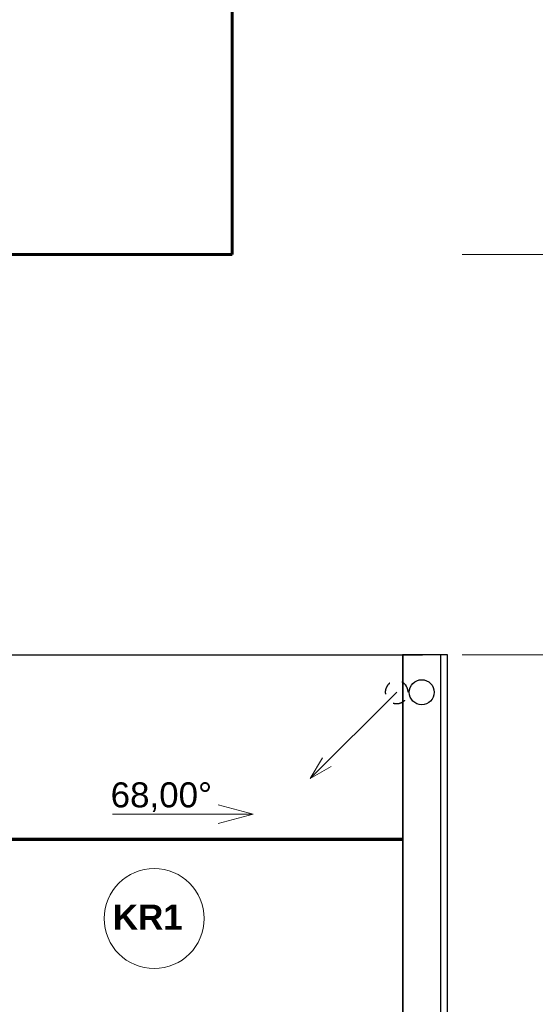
# Model space of a CAD drawing. Header units: millimetres. Extents: x 1793744 to 1819377, y -543298 to -528494.
# Tile 13 of 14: x 1811696 to 1813758, y -536042 to -532105. Entities that reach past the tile are written whole.
import ezdxf

# ---------------------------------------------------------------- set-up
doc = ezdxf.new("R2010")
doc.units = ezdxf.units.MM
doc.header["$MEASUREMENT"] = 0
doc.linetypes.add('Wipeout_Contour', pattern=[1000, 0, -1000])
doc.linetypes.add('ČÁRA ČÁRKOVANÁ 1', pattern=[100, 50, -50])
for name, color, linetype in [('2 - KÓTA NS.2D', 7, 'Continuous'), ('2 - TEXT HLAVNÍ NS.2D', 7, 'Continuous'), ('2 - ČÁRA HLAVNÍ.2D', 7, 'Continuous'), ('4 - PRVKY KLEMPÍŘSKÉ.3D', 7, 'Continuous'), ('4 - STŘEŠNÍ KRYTINA.3D', 7, 'Continuous'), ('Nové_2 - TEXT HLAVNÍ NS.2D', 7, 'Continuous'), ('Výplně - Povrchové', 7, 'Continuous'), ('Výplně – Řezové', 7, 'Continuous')]:
    doc.layers.add(name, color=color, linetype=linetype)
doc.styles.add('GENEROVANÝ_STYL_1', font='Arial.ttf')
doc.styles.add('GENEROVANÝ_STYL_2', font='Arial Bold.ttf')
doc.dimstyles.new('GENEROVANÝ_STYL__2', dxfattribs={"dimtxt": 100, "dimasz": 85.5, "dimexe": 0.18, "dimexo": 450, "dimgap": 0, "dimtad": 1, "dimdec": 0, "dimzin": 0, "dimdsep": 46, "dimtxsty": 'GENEROVANÝ_STYL_1', "dimblk": 'ARROWHEAD_6', "dimblk1": 'ARROWHEAD_6', "dimblk2": 'ARROWHEAD_6', "dimcen": 0.09, "dimclrd": 256, "dimclre": 256, "dimclrt": 256, "dimazin": 0, "dimtfac": 1, "dimtdec": 4, "dimtmove": 0, "dimatfit": 3, "dimfxl": 1, "dimtolj": 1, "dimtzin": 0, "dimarcsym": 0})

# ---------------------------------------------------------------- blocks, each defined once
blk = doc.blocks.new('Zeď_1', base_point=(1813256.5, -540544.2))
at = {"color": 254, "linetype": 'Wipeout_Contour', "lineweight": 0, "ltscale": 7565639.639788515}
blk.add_wipeout([(1813406.5, -540544.2), (1813406.5, -534644.2), (1813391.5, -534644.2), (1813391.5, -540544.2)], dxfattribs=at).dxf.layer = 'Výplně - Povrchové'
at = {"color": 254, "linetype": 'Wipeout_Contour', "lineweight": 0, "ltscale": 7565323.251603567}
blk.add_wipeout([(1813391.5, -540544.2), (1813391.5, -534644.2), (1813241.5, -534644.2), (1813241.5, -540544.2)], dxfattribs=at).dxf.layer = 'Výplně - Povrchové'
at = {"layer": '4 - PRVKY KLEMPÍŘSKÉ.3D', "color": 181, "linetype": 'Continuous', "lineweight": 30, "true_color": 0x9e3eff, "flags": 128}
for points in [[(1813406.5, -534644.2), (1813391.5, -534644.2)], [(1813406.5, -540544.2), (1813406.5, -534644.2)]]:
    blk.add_lwpolyline(points, dxfattribs=at)
at = {"color": 254, "linetype": 'Wipeout_Contour', "lineweight": 0, "ltscale": 7565006.863591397}
blk.add_wipeout([(1813241.5, -540544.2), (1813241.5, -534644.2), (1813226.5, -534644.2), (1813226.5, -540544.2)], dxfattribs=at).dxf.layer = 'Výplně - Povrchové'
at = {"layer": '4 - PRVKY KLEMPÍŘSKÉ.3D', "color": 181, "linetype": 'Continuous', "lineweight": 30, "true_color": 0x9e3eff, "flags": 128}
for points in [[(1813241.5, -534644.2), (1813226.5, -534644.2)], [(1813226.5, -534644.2), (1813226.5, -540544.2)], [(1813391.5, -534644.2), (1813241.5, -534644.2)]]:
    blk.add_lwpolyline(points, dxfattribs=at)
blk = doc.blocks.new('Střecha_4', base_point=(1813228.8, -536119.2))
at = {"layer": '4 - STŘEŠNÍ KRYTINA.3D', "color": 181, "linetype": 'Continuous', "lineweight": 30, "true_color": 0x9e3eff, "flags": 128}
for points in [[(1811592.8, -534644.2), (1811562.2, -534644.2), (1811506.6, -534644.2), (1811484.3, -534644.2), (1811410.2, -534644.2)], [(1811410.2, -536119.2), (1811410.2, -534644.2)], [(1811592.8, -534644.2), (1813228.8, -534644.2)], [(1811592.8, -536119.2), (1811592.8, -534644.2)], [(1813228.8, -534644.2), (1813228.8, -536119.2)], [(1811592.8, -536119.2), (1811562.2, -536119.2), (1811506.6, -536119.2), (1811484.3, -536119.2), (1811410.2, -536119.2)], [(1813228.8, -536119.2), (1811592.8, -536119.2)]]:
    blk.add_lwpolyline(points, dxfattribs=at)
blk = doc.blocks.new('Čára_4', base_point=(1812067.3, -535281.7))
at = {"layer": 'Nové_2 - TEXT HLAVNÍ NS.2D', "color": 5, "linetype": 'Continuous', "lineweight": 0, "true_color": 0x1c1cff}
for p, q in [((1812630.3, -535281.7), (1812490.3, -535244.2)), ((1812067.3, -535281.7), (1812630.3, -535281.7)), ((1812630.3, -535281.7), (1812490.3, -535319.2))]:
    blk.add_line(p, q, dxfattribs=at)
blk = doc.blocks.new('*D70', base_point=(1118812.4, -1697940.5))
at = {"layer": '2 - KÓTA NS.2D', "color": 96, "linetype": 'Continuous', "lineweight": 15, "true_color": 0x007d00}
for p, q in [((1813871.2, -534599.2), (1813961.2, -534689.2)), ((1813871.2, -536074.2), (1813961.2, -536164.2))]:
    blk.add_line(p, q, dxfattribs=at)
at = {"layer": '2 - KÓTA NS.2D', "color": 96, "linetype": 'Continuous', "lineweight": 0, "true_color": 0x007d00}
for p, q in [((1814000.6, -534644.2), (1813466.2, -534644.2)), ((1813916.2, -536119.2), (1813916.2, -534644.2)), ((1814000.6, -536119.2), (1813466.2, -536119.2))]:
    blk.add_line(p, q, dxfattribs=at)
at = {"layer": '2 - KÓTA NS.2D', "color": 96, "lineweight": 0, "true_color": 0x007d00, "insert": (1813896.2, -535553.3), "char_height": 100, "attachment_point": 7, "rotation": 90, "style": 'GENEROVANÝ_STYL_1'}
blk.add_mtext('\\A1;{\\pql;\\fArial|b0|i0|c0|p0;\\W1.000000;1\xa0475}', dxfattribs=at)
blk = doc.blocks.new('ARROWHEAD_6')
at = {"color": 0, "linetype": 'Continuous', "lineweight": 0}
for p, q in [((-0.5, -0.5), (0.5, 0.5)), ((0, 0), (-1, 0))]:
    blk.add_line(p, q, dxfattribs=at)
blk = doc.blocks.new('*D71', base_point=(1118812.4, -1697940.5))
at = {"layer": '2 - KÓTA NS.2D', "color": 96, "linetype": 'Continuous', "lineweight": 15, "true_color": 0x007d00}
for p, q in [((1813961.2, -533089.2), (1813871.2, -532999.2)), ((1813871.2, -534599.2), (1813961.2, -534689.2))]:
    blk.add_line(p, q, dxfattribs=at)
at = {"layer": '2 - KÓTA NS.2D', "color": 96, "linetype": 'Continuous', "lineweight": 0, "true_color": 0x007d00}
for p, q in [((1813916.2, -533044.2), (1813916.2, -532976.7)), ((1814000.6, -533044.2), (1813466.2, -533044.2)), ((1813916.2, -534644.2), (1813916.2, -533044.2)), ((1814000.6, -534644.2), (1813466.2, -534644.2))]:
    blk.add_line(p, q, dxfattribs=at)
at = {"layer": '2 - KÓTA NS.2D', "color": 96, "lineweight": 0, "true_color": 0x007d00, "insert": (1813896.2, -534015.8), "char_height": 100, "attachment_point": 7, "rotation": 90, "style": 'GENEROVANÝ_STYL_1'}
blk.add_mtext('\\A1;{\\pql;\\fArial|b0|i0|c0|p0;\\W1.000000;1\xa0600}', dxfattribs=at)
blk = doc.blocks.new('*D72', base_point=(1118812.4, -1697940.5))
at = {"layer": '2 - KÓTA NS.2D', "color": 96, "linetype": 'Continuous', "lineweight": 0, "true_color": 0x007d00}
for p, q in [((1814419.4, -534644.2), (1814419.4, -534576.7)), ((1814503.8, -534644.2), (1813969.4, -534644.2)), ((1814419.4, -540544.2), (1814419.4, -534644.2)), ((1814503.8, -540544.2), (1813969.4, -540544.2)), ((1814419.4, -540611.7), (1814419.4, -540544.2))]:
    blk.add_line(p, q, dxfattribs=at)
at = {"layer": '2 - KÓTA NS.2D', "color": 96, "linetype": 'Continuous', "lineweight": 15, "true_color": 0x007d00}
for p, q in [((1814464.4, -534689.2), (1814374.4, -534599.2)), ((1814374.4, -540499.2), (1814464.4, -540589.2))]:
    blk.add_line(p, q, dxfattribs=at)
at = {"layer": '2 - KÓTA NS.2D', "color": 96, "lineweight": 0, "true_color": 0x007d00, "insert": (1814399.4, -537765.8), "char_height": 100, "attachment_point": 7, "rotation": 90, "style": 'GENEROVANÝ_STYL_1'}
blk.add_mtext('\\A1;{\\pql;\\fArial|b0|i0|c0|p0;\\W1.000000;5\xa0900}', dxfattribs=at)
blk = doc.blocks.new('Popiska_5', base_point=(1812234, -535899.7))
at = {"layer": '2 - TEXT HLAVNÍ NS.2D', "color": 5, "linetype": 'Continuous', "lineweight": 0, "true_color": 0x1c1cff, "flags": 128}
blk.add_lwpolyline([(1812434, -535699.2, 1), (1812034, -535699.2, 1)], format="xyb", close=True, dxfattribs=at)
at = {"layer": '2 - TEXT HLAVNÍ NS.2D', "color": 5, "lineweight": 0, "true_color": 0x1c1cff, "insert": (1812234, -535643.4), "char_height": 100, "attachment_point": 2, "style": 'GENEROVANÝ_STYL_2'}
blk.add_mtext('\\A1;{\\pqc;\\pt0,126000;\\fArial|b1|i0|c0|p0;\\W1.000000;KR1\\fArial|b1|i0|c0|p0;\\W1.000000;\\A1{\\H.66x;\\S^  ;}\\fArial|b1|i0|c0|p0;\\W1.000000;\\fArial|b1|i0|c0|p0;\\W1.000000;\\A1{\\H.66x;\\S^  ;}\\fArial|b1|i0|c0|p0;\\W1.000000; \\fArial|b1|i0|c0|p0;\\W1.000000;\\fArial|b1|i0|c0|p0;\\W1.000000;\\fArial|b1|i0|c0|p0;\\W1.000000;\\fArial|b1|i0|c0|p0;\\W1.000000;\\fArial|b1|i0|c0|p0;\\W1.000000;\\fArial|b1|i0|c0|p0;\\W1.000000;\\fArial|b1|i0|c0|p0;\\W1.000000;\\fArial|b1|i0|c0|p0;\\W1.000000;\\fArial|b1|i0|c0|p0;\\W1.000000;\\fArial|b1|i0|c0|p0;\\W1.000000;\\fArial|b1|i0|c0|p0;\\W1.000000;\\fArial|b1|i0|c0|p0;\\W1.000000;\\fArial|b1|i0|c0|p0;\\W1.000000;\\fArial|b1|i0|c0|p0;\\W1.000000;\\fArial|b1|i0|c0|p0;\\W1.000000;\\fArial|b1|i0|c0|p0;\\W1.000000;\\fArial|b1|i0|c0|p0;\\W1.000000;\\fArial|b1|i0|c0|p0;\\W1.000000;\\fArial|b1|i0|c0|p0;\\W1.000000;\\fArial|b1|i0|c0|p0;\\W1.000000;\\fArial|b1|i0|c0|p0;\\W1.000000;\\fArial|b1|i0|c0|p0;\\W1.000000;\\fArial|b1|i0|c0|p0;\\W1.000000;\\fArial|b1|i0|c0|p0;\\W1.000000;\\fArial|b1|i0|c0|p0;\\W1.000000;\\fArial|b1|i0|c0|p0;\\W1.000000;\\fArial|b1|i0|c0|p0;\\W1.000000;\\fArial|b1|i0|c0|p0;\\W1.000000;\\fArial|b1|i0|c0|p0;\\W1.000000;\\fArial|b1|i0|c0|p0;\\W1.000000;\\fArial|b1|i0|c0|p0;\\W1.000000;\\fArial|b1|i0|c0|p0;\\W1.000000;\\fArial|b1|i0|c0|p0;\\W1.000000;\\fArial|b1|i0|c0|p0;\\W1.000000;\\fArial|b1|i0|c0|p0;\\W1.000000;\\fArial|b1|i0|c0|p0;\\W1.000000;\\fArial|b1|i0|c0|p0;\\W1.000000;\\fArial|b1|i0|c0|p0;\\W1.000000;\\fArial|b1|i0|c0|p0;\\W1.000000;\\fArial|b1|i0|c0|p0;\\W1.000000;\\fArial|b1|i0|c0|p0;\\W1.000000;\\fArial|b1|i0|c0|p0;\\W1.000000;\\fArial|b1|i0|c0|p0;\\W1.000000;}', dxfattribs=at)
blk = doc.blocks.new('Trám_16', base_point=(1811592.8, -535381.2))
at = {"layer": '4 - PRVKY KLEMPÍŘSKÉ.3D', "color": 181, "linetype": 'Continuous', "lineweight": 30, "true_color": 0x9e3eff}
for p, q in [((1813229, -535378.7), (1811592.8, -535378.7)), ((1811592.8, -535381.2), (1813229, -535381.2)), ((1813229, -535387.7), (1811592.8, -535387.7)), ((1813229, -535378.7), (1813229, -535387.7))]:
    blk.add_line(p, q, dxfattribs=at)
blk = doc.blocks.new('Čára_29', base_point=(1813203.8, -534794.2))
at = {"layer": '2 - ČÁRA HLAVNÍ.2D', "color": 5, "linetype": 'Continuous', "lineweight": 0, "true_color": 0x1c1cff}
for p, q in [((1813203.8, -534794.2), (1812858.2, -535139.8)), ((1812858.2, -535139.8), (1812906.5, -535056.2)), ((1812858.2, -535139.8), (1812941.9, -535091.5))]:
    blk.add_line(p, q, dxfattribs=at)

msp = doc.modelspace()

# ---------------------------------------------------------------- linework, layer by layer
at = {"layer": '2 - ČÁRA HLAVNÍ.2D', "color": 7, "linetype": 'Continuous', "lineweight": 60}
for p, q in [((1812546.5, -528494.2), (1812546.5, -533044.2)), ((1812546.5, -533044.2), (1800756.5, -533044.2))]:
    msp.add_line(p, q, dxfattribs=at)

# ---------------------------------------------------------------- block references
at = {"layer": '2 - TEXT HLAVNÍ NS.2D', "color": 5, "linetype": 'Continuous', "lineweight": 0, "true_color": 0x1c1cff}
msp.add_blockref('Popiska_5', (1812234, -535899.7), dxfattribs=at)
at = {"layer": '2 - ČÁRA HLAVNÍ.2D', "color": 5, "linetype": 'Continuous', "lineweight": 0, "true_color": 0x1c1cff}
msp.add_blockref('Čára_29', (1813203.8, -534794.2), dxfattribs=at)
at = {"layer": '4 - PRVKY KLEMPÍŘSKÉ.3D', "color": 7, "lineweight": 60}
msp.add_blockref('Zeď_1', (1813256.5, -540544.2), dxfattribs=at)
at = {"layer": 'Nové_2 - TEXT HLAVNÍ NS.2D', "color": 5, "linetype": 'Continuous', "lineweight": 0, "true_color": 0x1c1cff}
msp.add_blockref('Čára_4', (1812067.3, -535281.7), dxfattribs=at)

# ---------------------------------------------------------------- texts
at = {"layer": 'Nové_2 - TEXT HLAVNÍ NS.2D', "color": 5, "linetype": 'Continuous', "lineweight": 0, "true_color": 0x1c1cff, "insert": (1812465.3, -535154.6), "char_height": 100, "attachment_point": 3, "rotation": 0, "style": 'GENEROVANÝ_STYL_1'}
msp.add_mtext('\\A1;{\\pqr;\\fArial|b0|i0|c0|p0;\\W1.000000;68,00°}', dxfattribs=at)

# ---------------------------------------------------------------- next in the draw order: linework, layer by layer
at = {"layer": '2 - ČÁRA HLAVNÍ.2D', "color": 181, "linetype": 'Continuous', "lineweight": 30, "true_color": 0x9e3eff}
for p, q in [((1813156.5, -534644.2), (1813306.5, -534644.2)), ((1813228.8, -540544.2), (1813228.8, -534644.2)), ((1813378.8, -534644.2), (1813378.8, -540544.2))]:
    msp.add_line(p, q, dxfattribs=at)
msp.add_circle((1813303.8, -534794.2), 50, dxfattribs=at)
at = {"layer": 'Výplně – Řezové', "color": 181, "linetype": 'ČÁRA ČÁRKOVANÁ 1', "lineweight": 30, "true_color": 0x9e3eff, "flags": 128}
msp.add_lwpolyline([(1813249.4, -534793.5, 1), (1813158.2, -534795, 1)], format="xyb", close=True, dxfattribs=at)

# ---------------------------------------------------------------- next in the draw order: block references
at = {"layer": '4 - PRVKY KLEMPÍŘSKÉ.3D', "color": 7, "lineweight": 30}
msp.add_blockref('Trám_16', (1811592.8, -535381.2), dxfattribs=at)
at = {"layer": '4 - STŘEŠNÍ KRYTINA.3D', "color": 181, "linetype": 'Continuous', "lineweight": 30, "true_color": 0x9e3eff}
msp.add_blockref('Střecha_4', (1813228.8, -536119.2), dxfattribs=at)

# ---------------------------------------------------------------- next in the draw order: dimensions: what is measured, and where the dimension line sits
at = {"layer": '2 - KÓTA NS.2D', "color": 96, "linetype": 'Continuous', "lineweight": 0, "true_color": 0x007d00}
for base, p1, p2, picture, middle in [((1813916.2, -533044.2), (1813228.8, -534644.2), (1811576.5, -533044.2), '*D71', (1813846.2, -533839.2)), ((1814419.4, -534644.2), (1813228.8, -540544.2), (1813228.8, -534644.2), '*D72', (1814349.4, -537589.2)), ((1813916.2, -534644.2), (1813228.8, -536119.2), (1813228.8, -534644.2), '*D70', (1813846.2, -535376.7))]:
    dim = msp.add_linear_dim(base=base, p1=p1, p2=p2, angle=90, dimstyle='GENEROVANÝ_STYL__2', dxfattribs=at)
    dim.commit()
    dim.dimension.update_dxf_attribs({"geometry": picture, "text_midpoint": middle, "dimtype": 160, "text_rotation": 90})

doc.saveas('drawing.dxf')
